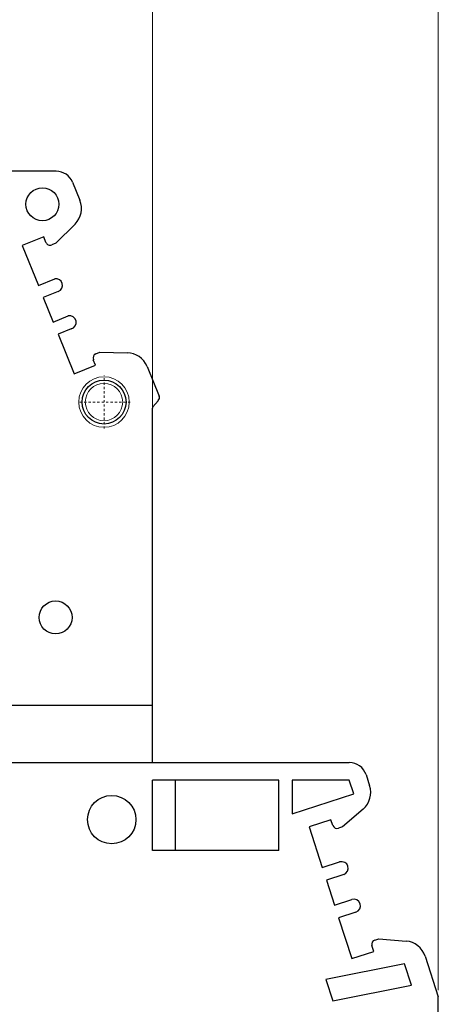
# Model space of a CAD drawing. Header units: inches. Extents: x 10161 to 10458, y -1741 to -1531.
# Tile 13 of 15: x 10345 to 10364, y -1650 to -1606. Entities that reach past the tile are written whole.
import ezdxf

# ---------------------------------------------------------------- set-up
doc = ezdxf.new("R2010")
doc.units = ezdxf.units.IN
doc.header["$MEASUREMENT"] = 0
doc.linetypes.add('CENTER', pattern=[2, 1.25, -0.25, 0.25, -0.25])
doc.layers.get('0').update_dxf_attribs({"lineweight": 30})
for name, color, linetype, lineweight in [('center', 1, 'CENTER', 9), ('MARK', 4, 'Continuous', 13), ('尺寸层', 3, 'Continuous', 13), ('尺寸线', 3, 'Continuous', 13)]:
    doc.layers.add(name, color=color, linetype=linetype, lineweight=lineweight)
doc.styles.add('romans-高2.5', font='romans.shx', dxfattribs={"width": 0.8, "height": 2.5})
doc.dimstyles.new('A4_0.5-Rev.1.1', dxfattribs={"dimtxt": 2.5, "dimasz": 2.5, "dimexe": 1, "dimexo": 0.3, "dimgap": 1, "dimtad": 1, "dimzin": 1, "dimdsep": 46, "dimtxsty": 'romans-高2.5', "dimcen": 1, "dimclrd": 256, "dimclre": 256, "dimclrt": 256, "dimadec": 1, "dimazin": 0, "dimtfac": 1, "dimtmove": 0, "dimatfit": 3, "dimfxl": 1, "dimtolj": 1, "dimtzin": 0, "dimlwd": -1, "dimlwe": -1, "dimarcsym": 0})

# ---------------------------------------------------------------- blocks, each defined once
blk = doc.blocks.new('*D8')
at = {"layer": 'Defpoints', "color": 0}
for p in [(10351.22, -1602.289), (10321.22, -1623.329), (10351.22, -1623.329)]:
    blk.add_point(p, dxfattribs=at)
at = {"layer": '尺寸线'}
for p, q in [((10321.22, -1623.029), (10321.22, -1601.289)), ((10351.22, -1623.029), (10351.22, -1601.289)), ((10323.72, -1602.289), (10348.72, -1602.289))]:
    blk.add_line(p, q, dxfattribs=at)
for points in [[(10323.72, -1601.872), (10323.72, -1602.705), (10321.22, -1602.289)], [(10348.72, -1601.872), (10348.72, -1602.705), (10351.22, -1602.289)]]:
    blk.add_solid(points, dxfattribs=at)
at = {"layer": '尺寸线', "insert": (10336.22, -1600.039), "char_height": 2.5, "attachment_point": 5, "style": 'romans-高2.5'}
blk.add_mtext('\\A1;30.00', dxfattribs=at)
blk = doc.blocks.new('*D5')
at = {"layer": 'Defpoints', "color": 0}
for p in [(10364.22, -1594.112), (10308.22, -1650.111), (10364.22, -1650.111)]:
    blk.add_point(p, dxfattribs=at)
at = {"layer": '尺寸线'}
for p, q in [((10308.22, -1649.811), (10308.22, -1593.112)), ((10364.22, -1649.811), (10364.22, -1593.112)), ((10310.72, -1594.112), (10361.72, -1594.112))]:
    blk.add_line(p, q, dxfattribs=at)
for points in [[(10310.72, -1593.695), (10310.72, -1594.529), (10308.22, -1594.112)], [(10361.72, -1593.695), (10361.72, -1594.529), (10364.22, -1594.112)]]:
    blk.add_solid(points, dxfattribs=at)
at = {"layer": '尺寸线', "insert": (10335.119, -1591.862), "char_height": 2.5, "attachment_point": 5, "style": 'romans-高2.5'}
blk.add_mtext('\\A1;56.00', dxfattribs=at)

msp = doc.modelspace()

# ---------------------------------------------------------------- linework, layer by layer
for p, q in [((10346.848, -1612.554), (10340.27, -1612.554)), ((10347.59, -1613.054), (10347.921, -1613.872)), ((10347.701, -1614.954), (10346.825, -1615.831)), ((10346.276, -1615.54), (10345.303, -1615.934)), ((10346.379, -1615.795), (10346.276, -1615.54)), ((10345.303, -1615.934), (10346.035, -1617.745)), ((10346.825, -1615.831), (10346.64, -1615.906)), ((10346.035, -1617.745), (10346.782, -1617.443)), ((10346.942, -1618.017), (10346.257, -1618.294)), ((10346.257, -1618.294), (10346.71, -1619.414)), ((10346.71, -1619.414), (10347.395, -1619.137)), ((10347.529, -1619.722), (10346.932, -1619.963)), ((10346.932, -1619.963), (10347.664, -1621.775)), ((10348.645, -1620.866), (10348.83, -1620.791)), ((10348.83, -1620.791), (10350.069, -1620.812)), ((10348.637, -1621.381), (10348.534, -1621.126)), ((10347.664, -1621.775), (10348.637, -1621.381)), ((10350.979, -1621.437), (10351.524, -1622.784)), ((10351.489, -1622.991), (10351.239, -1623.277)), ((10351.22, -1639.454), (10351.22, -1623.329)), ((10351.22, -1636.854), (10321.22, -1636.854)), ((10312.267, -1639.454), (10360.173, -1639.454)), ((10360.934, -1640.006), (10361.098, -1640.509)), ((10351.22, -1643.454), (10351.22, -1640.254)), ((10356.97, -1640.254), (10351.22, -1640.254)), ((10352.258, -1640.254), (10352.258, -1643.454)), ((10356.97, -1643.454), (10356.97, -1640.254)), ((10357.57, -1640.254), (10357.57, -1641.792)), ((10360.173, -1640.254), (10357.57, -1640.254)), ((10360.377, -1640.879), (10360.173, -1640.254)), ((10357.57, -1641.792), (10360.377, -1640.879)), ((10360.803, -1641.572), (10359.868, -1642.386)), ((10359.34, -1642.058), (10358.342, -1642.382)), ((10358.342, -1642.382), (10358.945, -1644.237)), ((10359.425, -1642.319), (10359.34, -1642.058)), ((10359.868, -1642.386), (10359.677, -1642.447)), ((10356.97, -1643.454), (10351.22, -1643.454)), ((10358.945, -1644.237), (10359.735, -1643.98)), ((10359.918, -1644.551), (10359.13, -1644.807)), ((10359.13, -1644.807), (10359.501, -1645.948)), ((10359.501, -1645.948), (10360.289, -1645.692)), ((10360.475, -1646.263), (10359.687, -1646.519)), ((10359.687, -1646.519), (10360.29, -1648.373)), ((10361.289, -1648.049), (10361.204, -1647.787)), ((10361.332, -1647.535), (10361.522, -1647.473)), ((10361.522, -1647.473), (10362.757, -1647.581)), ((10360.29, -1648.373), (10361.289, -1648.049)), ((10362.684, -1648.621), (10359.109, -1649.336)), ((10362.995, -1649.579), (10362.684, -1648.621)), ((10363.621, -1648.268), (10364.22, -1650.111)), ((10359.109, -1649.336), (10359.42, -1650.294)), ((10359.42, -1650.294), (10362.995, -1649.579)), ((10364.22, -1663.554), (10364.22, -1650.111))]:
    msp.add_line(p, q)
for centre, radius in [((10346.22, -1614.054), 0.75), ((10349.02, -1623.054), 1), ((10346.82, -1632.854), 0.75), ((10349.37, -1642.054), 1.1)]:
    msp.add_circle(centre, radius)
for centre, radius, start, end in [((10346.848, -1613.354), 0.8, 22.0134, 90), ((10346.994, -1614.247), 1, 315.0134, 22.0134), ((10346.565, -1615.72), 0.2, 202.0134, 292.0134), ((10346.829, -1617.739), 0.3, 292.0134, 99.0218), ((10347.454, -1619.431), 0.3, 284.4947, 101.4338), ((10348.72, -1621.051), 0.2, 112.0134, 202.0134), ((10350.052, -1621.812), 1, 22.0134, 89.0134), ((10351.339, -1622.859), 0.2, 318.9161, 22.0134), ((10351.299, -1623.329), 0.0791, 138.9161, 180), ((10360.173, -1640.254), 0.8, 18.0132, 90), ((10360.147, -1640.818), 1, 311.0132, 18.0132), ((10359.616, -1642.257), 0.2, 198.0132, 288.0132), ((10359.826, -1644.266), 0.3, 288.0132, 107.6196), ((10360.381, -1645.978), 0.3, 288.2691, 107.7141), ((10361.394, -1647.725), 0.2, 108.0132, 198.0132), ((10362.67, -1648.577), 1, 18.0132, 85.0132)]:
    msp.add_arc(centre, radius, start, end)
at = {"layer": 'center', "ltscale": 0.04}
for p, q in [((10349.02, -1624.263), (10349.02, -1621.845)), ((10350.216, -1623.054), (10347.824, -1623.054))]:
    msp.add_line(p, q, dxfattribs=at)
at = {"layer": 'MARK'}
for radius in [1.15, 0.85]:
    msp.add_circle((10349.02, -1623.054), radius, dxfattribs=at)
at = {"layer": '尺寸层'}
msp.add_line((10351.22, -1623.329), (10351.22, -1607.756), dxfattribs=at)

# ---------------------------------------------------------------- dimensions: what is measured, and where the dimension line sits
at = {"layer": '尺寸线'}
for base, p1, p2, picture, middle in [((10364.22, -1594.112), (10308.22, -1650.111), (10364.22, -1650.111), '*D5', (10335.119, -1594.112)), ((10351.22, -1602.289), (10321.22, -1623.329), (10351.22, -1623.329), '*D8', (10336.22, -1602.289))]:
    dim = msp.add_linear_dim(base=base, p1=p1, p2=p2, dimstyle='A4_0.5-Rev.1.1', dxfattribs=at)
    dim.commit()
    dim.dimension.update_dxf_attribs({"geometry": picture, "text_midpoint": middle, "dimtype": 160})

doc.saveas('drawing.dxf')
